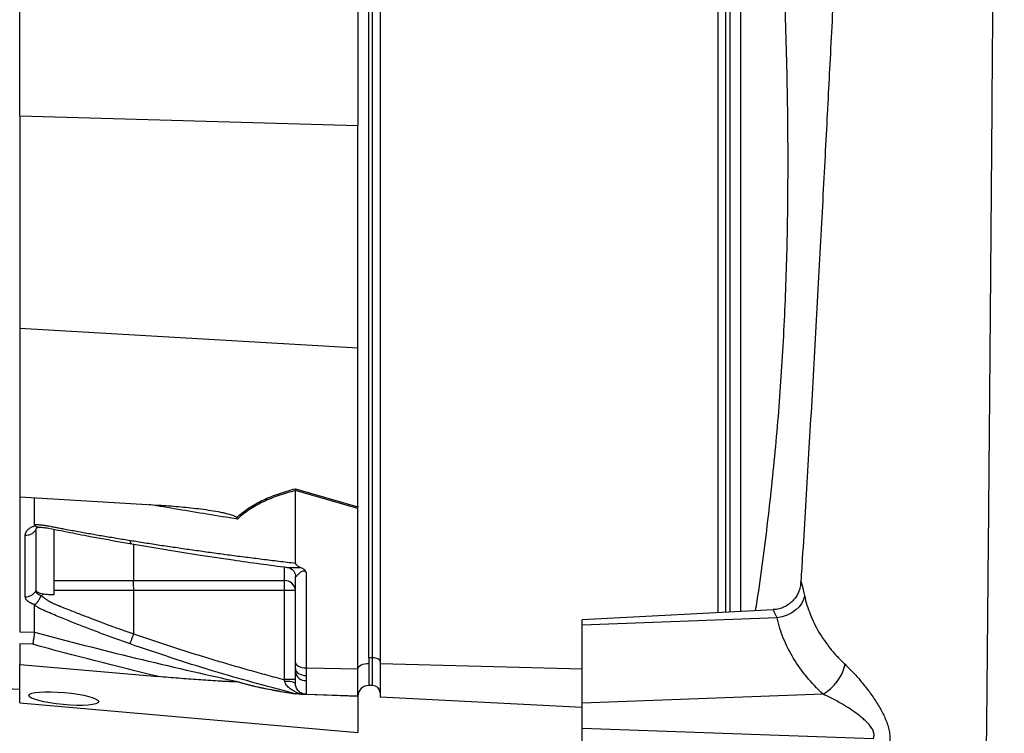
# Model space of a CAD drawing. Header units: millimetres. Extents: x 1108 to 5030, y 1860 to 4202.
# Tile 6 of 16: x 3750 to 4286, y 2362 to 2750. Entities that reach past the tile are written whole.
import ezdxf

# ---------------------------------------------------------------- set-up
doc = ezdxf.new("R2010")
doc.units = ezdxf.units.MM
doc.header["$LTSCALE"] = 2

msp = doc.modelspace()

# ---------------------------------------------------------------- linework, layer by layer
at = {"color": 7, "linetype": 'Continuous', "lineweight": 25}
for p, q in [((3939.92, 2402.98), (3939.92, 2886.98)), ((3941.92, 2402.98), (3941.92, 2886.98)), ((3945.92, 2883.82), (3945.92, 2399.82)), ((4141.92, 2884), (4141.92, 2428.23)), ((4129.92, 2427.6), (4129.92, 2879)), ((3749.92, 2697.99), (3749.92, 2810.78)), ((3933.92, 2798.31), (3933.92, 2692.72)), ((3749.92, 2697.99), (3933.92, 2692.72)), ((3749.92, 2697.99), (3749.92, 2582.49)), ((3933.92, 2571.66), (3933.92, 2692.72)), ((3749.92, 2582.49), (3933.92, 2571.66)), ((3749.92, 2582.49), (3749.92, 2490.61)), ((3933.92, 2485.64), (3933.92, 2571.66)), ((3749.92, 2490.61), (3825.51, 2486.16)), ((3749.92, 2490.61), (3749.92, 2417.26)), ((3899.88, 2495.03), (3933.93, 2485.16)), ((3933.93, 2484.22), (3899.92, 2494.08)), ((3899.92, 2454.59), (3899.92, 2494.05)), ((3757.92, 2475.56), (3757.92, 2490.14)), ((3933.93, 2397.08), (3933.93, 2484.22)), ((3757.92, 2474.87), (3758.19, 2474.96)), ((3768.55, 2472.85), (3768.55, 2437.34)), ((1825.92, 2466.96), (3749.92, 2385.96)), ((3905.72, 2449.65), (3905.72, 2397.58)), ((3811.92, 2445.05), (3893.92, 2445.05)), ((3893.92, 2439.67), (3893.92, 2445.05)), ((3899.92, 2400.57), (3899.92, 2447.22)), ((3893.92, 2439.67), (3811.92, 2439.67)), ((3811.92, 2439.67), (3811.92, 2416.07)), ((3893.92, 2391.15), (3893.92, 2439.67)), ((3899.92, 2439.67), (3893.92, 2439.67)), ((3758.19, 2431.96), (3757.92, 2432.04)), ((4159.76, 2429.16), (4055.92, 2423.72)), ((4161.91, 2424.72), (4055.92, 2420.79)), ((4055.92, 2420.79), (4055.92, 2423.72)), ((3749.92, 2417.26), (3757.92, 2416.99)), ((4055.92, 2378.41), (4055.92, 2420.79)), ((3757.02, 2410.37), (3749.92, 2410.61)), ((3749.92, 2410.61), (3749.92, 2399.41)), ((3749.92, 2399.41), (3825.51, 2392.8)), ((3749.92, 2378.49), (3749.92, 2399.41)), ((3899.92, 2397.23), (3899.92, 2400.57)), ((3939.92, 2402.98), (3939.92, 2399.98)), ((3941.92, 2402.98), (3939.92, 2402.98)), ((3939.92, 2399.98), (3939.92, 2387.98)), ((3941.92, 2387.98), (3941.92, 2402.98)), ((3945.92, 2399.82), (3945.92, 2381.66)), ((3899.92, 2395.12), (3899.92, 2397.23)), ((3899.92, 2389.17), (3899.92, 2395.12)), ((3905.72, 2397.58), (3933.93, 2397.08)), ((3905.72, 2397.58), (3905.72, 2393.35)), ((3933.93, 2382.19), (3933.93, 2397.08)), ((3905.72, 2393.35), (3905.72, 2390.68)), ((3905.72, 2390.68), (3905.72, 2383.17)), ((3898.78, 2383.67), (3899.97, 2383.39)), ((3899.92, 2383.38), (3898.8, 2383.69)), ((3941.92, 2387.98), (3939.92, 2387.98)), ((3749.92, 2378.49), (3933.92, 2362.4)), ((3905.72, 2383.17), (3933.93, 2382.19)), ((3933.92, 2381.98), (3933.92, 2362.4)), ((4055.92, 2375.9), (3945.92, 2381.66)), ((4186.92, 2383.27), (4055.92, 2378.41)), ((4055.92, 2364.55), (4055.92, 2378.41)), ((4214.14, 2358.91), (4055.92, 2364.55)), ((4055.92, 2321.58), (4055.92, 2364.55))]:
    msp.add_line(p, q, dxfattribs=at)
at = {"color": 8, "linetype": 'Continuous', "lineweight": 25}
for p, q in [((4136.32, 2427.93), (4136.32, 2887)), ((4133.92, 2881.98), (4133.92, 2427.81)), ((3893.92, 2445.05), (3893.92, 2452.18)), ((4055.92, 2396.94), (3945.92, 2399.82)), ((3933.93, 2382.09), (3906.03, 2383.06))]:
    msp.add_line(p, q, dxfattribs=at)
at = {"color": 7, "linetype": 'Continuous', "lineweight": 25, "flags": 128}
for points in [[(3768.55, 2445.03), (3769.88, 2445.03), (3778.82, 2445.04), (3781.05, 2445.04), (3781.61, 2445.04), (3781.75, 2445.04), (3805.56, 2445.04), (3811.92, 2445.05)], [(3811.92, 2439.67), (3803.96, 2439.67), (3788.04, 2439.66), (3774.93, 2439.66), (3769.88, 2439.66), (3768.55, 2439.66)], [(4176.83, 2436.88), (4176.35, 2434.8), (4175.38, 2432.77), (4173.95, 2430.84), (4172.1, 2429.08), (4169.9, 2427.54), (4167.41, 2426.27), (4164.72, 2425.32), (4161.91, 2424.72)], [(3899.92, 2400.57), (3900.04, 2400), (3900.36, 2399.45), (3900.89, 2398.94), (3901.61, 2398.49), (3902.48, 2398.12), (3903.48, 2397.83), (3904.58, 2397.65), (3905.72, 2397.58)], [(3933.93, 2397.08), (3934.08, 2397.65), (3934.44, 2398.2), (3935.01, 2398.7), (3935.76, 2399.14), (3936.66, 2399.49), (3937.68, 2399.76), (3938.78, 2399.92), (3939.92, 2399.98)], [(3945.92, 2400.98), (3945.85, 2401.37), (3945.62, 2401.74), (3945.25, 2402.09), (3944.75, 2402.39), (3944.15, 2402.64), (3943.46, 2402.83), (3942.71, 2402.94), (3941.92, 2402.98)], [(3899.92, 2397.23), (3900.04, 2396.49), (3900.36, 2395.77), (3900.89, 2395.11), (3901.61, 2394.53), (3902.48, 2394.05), (3903.48, 2393.68), (3904.58, 2393.44), (3905.72, 2393.35)]]:
    msp.add_lwpolyline(points, dxfattribs=at)
at = {"color": 7, "linetype": 'Continuous', "lineweight": 25}
for centre, radius, start, end in [((3894.22, 2439.34), 5.71, 3.3139, 92.9688), ((4175.38, 2404.26), 23.95, 298.7902, 348.5637), ((3905.19, 2395.99), 5.34, 189.4576, 275.6665), ((3895.53, 2380.18), 10, 63.9401, 97.8241), ((3939.92, 2381.98), 6, 90, 178), ((3941.92, 2383.98), 4, 0, 90), ((3939.92, 2381.98), 6, 178.9569, 180)]:
    msp.add_arc(centre, radius, start, end, dxfattribs=at)
msp.add_ellipse((3939.92, 2482.99), major_axis=(-0.63, 26.49), ratio=0.225259, start_param=1.464851, end_param=1.483057, dxfattribs=at)
msp.add_ellipse((3773.92, 2380.85), major_axis=(19, -1.72), ratio=0.172936, dxfattribs=at)
for points, knots in [([(4270.86, 2002.48), (4271.06, 2008.31), (4271.45, 2020.02), (4272.04, 2047.17), (4272.59, 2078.51), (4273.09, 2112.84), (4273.56, 2148.4), (4274.04, 2190.91), (4274.67, 2241.02), (4275.3, 2299.12), (4275.89, 2357.23), (4276.44, 2413.93), (4276.94, 2468.17), (4277.49, 2528.45), (4278.02, 2594.57), (4278.6, 2666), (4279.13, 2733.18), (4279.62, 2795.41), (4280.07, 2852.37), (4280.57, 2912.54), (4280.98, 2975.81), (4281.45, 3040.37), (4281.87, 3098.08), (4282.27, 3149.12), (4282.64, 3193.97), (4283.02, 3239.2), (4283.47, 3283.54), (4283.93, 3326.72), (4284.36, 3362.67), (4284.76, 3391.77), (4285.09, 3414.68), (4285.42, 3428.16), (4285.5, 3434.46), (4285.51, 3435.5)], [0, 0, 0, 0, 0.0332883, 0.0667428, 0.1003123, 0.1267401, 0.1531891, 0.1796486, 0.2118915, 0.244265, 0.2767296, 0.3022863, 0.3278764, 0.3535065, 0.3845817, 0.4158281, 0.4471739, 0.4718362, 0.496503, 0.5211671, 0.5506714, 0.5803668, 0.610294, 0.6340015, 0.6579015, 0.6820217, 0.7107122, 0.7395486, 0.7683657, 0.790948, 0.8134874, 0.8360529, 0.8406638, 0.8406638, 0.8406638, 0.8406638]), ([(4218.19, 3295.01), (4218.03, 3291.64), (4217.61, 3282.67), (4216.89, 3266.63), (4216.04, 3246.98), (4215.28, 3226.35), (4214.48, 3204.66), (4213.28, 3180.97), (4211.83, 3155.97), (4210.52, 3130.61), (4209.19, 3104.19), (4207.8, 3076.64), (4206.42, 3048.24), (4205.01, 3018.92), (4203.67, 2990.82), (4202.46, 2964.81), (4201.4, 2941.67), (4200.39, 2919.77), (4199.4, 2899.18), (4198.4, 2879.38), (4197.43, 2860.56), (4196.53, 2842.85), (4195.73, 2827), (4194.99, 2812.24), (4194.16, 2795.94), (4193.19, 2776.95), (4192.06, 2754.87), (4190.91, 2732.43), (4189.75, 2709.85), (4188.59, 2687.35), (4187.35, 2663.81), (4186.04, 2639.1), (4184.65, 2613.1), (4183.19, 2586.21), (4181.69, 2559.37), (4180.21, 2533.58), (4178.7, 2507.56), (4177.17, 2482.02), (4175.85, 2460.51), (4175.03, 2447.73), (4174.74, 2443.13)], [0, 0, 0, 0, 0.016875, 0.045023, 0.07428, 0.104478, 0.135017, 0.165719, 0.196769, 0.228233, 0.260054, 0.292257, 0.324852, 0.357778, 0.391058, 0.417699, 0.442996, 0.466647, 0.488561, 0.508802, 0.529562, 0.548301, 0.564998, 0.579843, 0.595113, 0.616726, 0.640188, 0.665497, 0.6885, 0.712802, 0.738454, 0.765573, 0.794217, 0.82417, 0.8553, 0.887802, 0.918076, 0.949395, 0.981799, 1, 1, 1, 1]), ([(3867.93, 2479.37), (3868.95, 2480.32), (3870.03, 2481.23), (3872.27, 2482.97), (3873.44, 2483.81), (3877.07, 2486.2), (3879.65, 2487.62), (3883.72, 2489.55), (3885.11, 2490.16), (3887.95, 2491.31), (3889.4, 2491.85), (3893.79, 2493.36), (3896.81, 2494.25), (3899.88, 2495.03)], [0, 0, 0, 0, 0.125, 0.125, 0.25, 0.25, 0.5, 0.5, 0.625, 0.625, 0.75, 0.75, 1, 1, 1, 1]), ([(3899.92, 2494.05), (3896.87, 2493.29), (3893.87, 2492.42), (3889.5, 2490.92), (3888.07, 2490.39), (3885.25, 2489.25), (3883.87, 2488.65), (3879.85, 2486.73), (3877.32, 2485.31), (3872.6, 2482.17), (3870.41, 2480.43), (3868.4, 2478.53)], [0, 0, 0, 0, 0.25, 0.25, 0.375, 0.375, 0.5, 0.5, 0.75, 0.75, 1, 1, 1, 1]), ([(3825.51, 2486.16), (3829.12, 2485.95), (3832.72, 2485.68), (3839.93, 2485.04), (3843.53, 2484.66), (3848.92, 2483.99), (3850.72, 2483.74), (3854.3, 2483.21), (3856.09, 2482.92), (3858.75, 2482.42), (3859.64, 2482.24), (3861.41, 2481.86), (3862.29, 2481.66), (3864.03, 2481.21), (3864.9, 2480.96), (3866.15, 2480.5), (3866.56, 2480.33), (3867.14, 2480.03), (3867.33, 2479.92), (3867.67, 2479.68), (3867.83, 2479.54), (3867.93, 2479.37)], [0, 0, 0, 0, 0.25, 0.25, 0.5, 0.5, 0.625, 0.625, 0.75, 0.75, 0.8125, 0.8125, 0.875, 0.875, 0.9375, 0.9375, 0.96875, 0.96875, 0.984375, 0.984375, 1, 1, 1, 1]), ([(3752.98, 2469.74), (3752.98, 2469.83), (3752.99, 2470.01), (3753.02, 2470.28), (3753.07, 2470.54), (3753.13, 2470.8), (3753.22, 2471.06), (3753.33, 2471.31), (3753.46, 2471.56), (3753.6, 2471.81), (3753.77, 2472.06), (3754.01, 2472.37), (3754.35, 2472.75), (3754.8, 2473.18), (3755.32, 2473.58), (3755.89, 2473.95), (3756.51, 2474.29), (3757.19, 2474.6), (3757.68, 2474.78), (3757.92, 2474.87)], [0, 0, 0, 0, 0.043919, 0.087472, 0.13073, 0.173768, 0.216664, 0.259492, 0.30233, 0.345255, 0.388344, 0.431671, 0.51489, 0.596546, 0.677156, 0.757259, 0.837405, 0.91814, 1, 1, 1, 1]), ([(3757.92, 2475.56), (3758.13, 2475.56), (3758.55, 2475.57), (3759.18, 2475.55), (3759.81, 2475.53), (3760.45, 2475.49), (3761.09, 2475.45), (3761.73, 2475.39), (3762.38, 2475.32), (3763.03, 2475.23), (3763.88, 2475.11), (3765.04, 2474.91), (3766.76, 2474.58), (3768.87, 2474.18), (3771.29, 2473.72), (3775.32, 2472.95), (3780.96, 2471.91), (3788.16, 2470.62), (3795.4, 2469.37), (3802.67, 2468.14), (3807.55, 2467.34), (3810, 2466.95)], [0, 0, 0, 0, 0.0134228, 0.0267382, 0.0399565, 0.0530881, 0.0661437, 0.0791341, 0.0920702, 0.1049632, 0.1178244, 0.141662, 0.1728313, 0.2170572, 0.2634911, 0.3121266, 0.4491557, 0.58733, 0.7237611, 0.8613131, 1, 1, 1, 1]), ([(3758.19, 2474.96), (3758.17, 2474.99), (3758.11, 2475.05), (3758.04, 2475.15), (3757.99, 2475.24), (3757.95, 2475.35), (3757.93, 2475.45), (3757.93, 2475.53), (3757.92, 2475.56)], [0, 0, 0, 0, 0.160202, 0.321039, 0.484027, 0.650625, 0.822199, 1, 1, 1, 1]), ([(3759.95, 2474.2), (3759.69, 2474.2), (3759.11, 2474.2), (3758.52, 2474.69), (3758.19, 2474.96)], [0, 0, 0, 0, 0.447464, 1, 1, 1, 1]), ([(3752.98, 2469.74), (3753.55, 2469.73), (3754.14, 2469.78), (3755.31, 2470.03), (3755.88, 2470.24), (3756.93, 2470.79), (3757.4, 2471.13), (3758.17, 2471.9), (3758.48, 2472.33), (3758.7, 2472.76)], [0, 0, 0, 0, 0.25, 0.25, 0.5, 0.5, 0.75, 0.75, 1, 1, 1, 1]), ([(3758.7, 2472.76), (3758.7, 2471.33), (3758.7, 2468.32), (3758.7, 2464.05), (3758.7, 2459.64), (3758.7, 2456.73), (3758.7, 2453.72), (3758.7, 2450.89), (3758.7, 2446.85), (3758.7, 2443.16), (3758.7, 2440.68), (3758.7, 2439.53)], [0.7589111, 0.7589111, 0.7589111, 0.7589111, 0.7820302, 0.8131687, 0.8443073, 0.8754458, 0.8754458, 0.9065844, 0.9377229, 0.9688615, 0.9919807, 0.9919807, 0.9919807, 0.9919807]), ([(3758.89, 2439.92), (3758.89, 2444.83), (3758.89, 2450.05), (3758.89, 2461.11), (3758.89, 2466.94), (3758.89, 2473.08)], [0, 0, 0, 0, 0.5, 0.5, 1, 1, 1, 1]), ([(3758.93, 2473.59), (3758.92, 2473.57), (3758.88, 2473.53), (3759.38, 2473.84), (3759.81, 2474.04), (3760.05, 2474.11), (3760.06, 2474.11)], [0, 0, 0, 0, 0.329075, 0.738522, 0.993128, 1, 1, 1, 1]), ([(3759.41, 2474.14), (3760.44, 2474.13), (3762.41, 2474.13), (3766.79, 2473.44), (3772.29, 2472.23), (3778.74, 2470.98), (3791.52, 2468.48), (3802.29, 2466.56), (3810.9, 2465.02)], [0, 0, 0, 0, 0.070619, 0.136083, 0.264009, 0.386701, 0.509381, 1, 1, 1, 1]), ([(3810, 2466.95), (3811.34, 2466.73), (3814.03, 2466.3), (3818.08, 2465.66), (3822.15, 2465.03), (3826.25, 2464.4), (3830.37, 2463.78), (3834.52, 2463.16), (3838.7, 2462.55), (3842.9, 2461.95), (3847.13, 2461.35), (3851.39, 2460.76), (3855.67, 2460.17), (3859.98, 2459.59), (3864.31, 2459.01), (3868.67, 2458.44), (3873.06, 2457.88), (3877.47, 2457.32), (3881.91, 2456.76), (3886.38, 2456.21), (3890.87, 2455.66), (3895.39, 2455.12), (3898.41, 2454.77), (3899.93, 2454.59)], [0, 0, 0, 0, 0.045336, 0.090894, 0.136674, 0.182678, 0.228907, 0.275362, 0.322044, 0.368954, 0.416093, 0.463462, 0.511063, 0.558896, 0.606962, 0.655262, 0.703798, 0.752569, 0.801578, 0.850824, 0.900309, 0.950034, 1, 1, 1, 1]), ([(3810.9, 2465.02), (3822.52, 2463.07), (3840.77, 2460), (3869.02, 2455.78), (3885.67, 2453.57), (3895.55, 2452.26)], [0, 0, 0, 0, 0.416032, 0.653325, 1, 1, 1, 1]), ([(3899.92, 2454.59), (3899.92, 2454.29), (3900.07, 2454.01), (3900.47, 2453.53), (3900.72, 2453.32), (3901.26, 2452.96), (3901.55, 2452.8), (3902.14, 2452.51), (3902.44, 2452.38), (3902.74, 2452.26)], [0, 0, 0, 0, 0.25, 0.25, 0.5, 0.5, 0.75, 0.75, 1, 1, 1, 1]), ([(3894.91, 2452.35), (3894.91, 2452.35), (3894.96, 2452.31), (3895.17, 2452.28), (3895.4, 2452.26), (3895.55, 2452.25)], [0, 0, 0, 0, 0.012098, 0.366126, 1, 1, 1, 1]), ([(3895.7, 2452.17), (3895.94, 2452.13), (3896.54, 2452.04), (3897.85, 2451.38), (3899.06, 2450.17), (3899.77, 2448.7), (3899.96, 2447.54), (3899.92, 2447.17), (3899.91, 2447.13)], [0, 0, 0, 0, 0.137032, 0.338566, 0.56125, 0.79061, 0.980233, 1, 1, 1, 1]), ([(3905.72, 2449.65), (3905.52, 2449.79), (3905.31, 2449.92), (3904.85, 2450.14), (3904.6, 2450.21), (3904.11, 2450.25), (3903.88, 2450.22), (3903.47, 2450.09), (3903.29, 2450), (3902.78, 2449.71), (3902.5, 2449.48), (3901.98, 2449.02), (3901.75, 2448.79), (3901.1, 2448.13), (3900.73, 2447.73), (3900.29, 2447.31), (3900.17, 2447.2), (3900.03, 2447.13), (3899.99, 2447.12), (3899.94, 2447.14), (3899.92, 2447.17), (3899.92, 2447.22)], [0, 0, 0, 0, 0.0625, 0.0625, 0.125, 0.125, 0.1875, 0.1875, 0.25, 0.25, 0.375, 0.375, 0.5, 0.5, 0.75, 0.75, 0.875, 0.875, 0.9375, 0.9375, 1, 1, 1, 1]), ([(3902.74, 2452.26), (3903.07, 2452.13), (3903.39, 2451.98), (3903.97, 2451.62), (3904.25, 2451.42), (3904.75, 2450.96), (3904.98, 2450.72), (3905.38, 2450.2), (3905.55, 2449.92), (3905.72, 2449.65)], [0, 0, 0, 0, 0.25, 0.25, 0.5, 0.5, 0.75, 0.75, 1, 1, 1, 1]), ([(3811.93, 2439.67), (3811.92, 2440.78), (3811.92, 2441.89), (3811.92, 2443.78), (3811.92, 2444.55), (3811.92, 2445.05)], [0, 0, 0, 0, 0.5, 0.5, 1, 1, 1, 1]), ([(4174.77, 2443.58), (4174.76, 2443.47), (4174.75, 2443.24), (4174.63, 2442.3), (4174.34, 2440.91), (4173.76, 2439.11), (4172.78, 2437.07), (4171.34, 2434.97), (4169.45, 2433), (4167.12, 2431.3), (4164.44, 2430.05), (4161.94, 2429.31), (4160.35, 2429.26), (4159.76, 2429.24)], [0, 0, 0, 0, 0.05575, 0.110092, 0.17302, 0.254245, 0.349987, 0.45369, 0.566005, 0.683983, 0.805084, 0.927715, 1, 1, 1, 1]), ([(3752.98, 2436.28), (3753.55, 2436.26), (3754.14, 2436.31), (3755.31, 2436.59), (3755.88, 2436.81), (3756.93, 2437.41), (3757.4, 2437.78), (3758.17, 2438.61), (3758.48, 2439.07), (3758.7, 2439.53)], [0, 0, 0, 0, 0.25, 0.25, 0.5, 0.5, 0.75, 0.75, 1, 1, 1, 1]), ([(3758.7, 2439.53), (3758.7, 2439.47), (3758.7, 2439.36), (3758.72, 2439.2), (3758.76, 2439.03), (3758.82, 2438.86), (3758.9, 2438.7), (3759, 2438.54), (3759.12, 2438.39), (3759.33, 2438.15), (3759.66, 2437.87), (3760.13, 2437.56), (3760.6, 2437.32), (3761.04, 2437.14), (3761.41, 2437.02), (3761.64, 2436.96), (3761.74, 2436.94)], [0, 0, 0, 0, 0.053313, 0.106595, 0.159871, 0.213165, 0.266504, 0.319912, 0.373414, 0.427035, 0.564482, 0.685233, 0.789261, 0.876464, 0.946724, 1, 1, 1, 1]), ([(3762.6, 2437.68), (3762.07, 2437.76), (3761.57, 2437.87), (3760.65, 2438.15), (3760.25, 2438.33), (3759.75, 2438.63), (3759.6, 2438.73), (3759.35, 2438.95), (3759.24, 2439.07), (3759.07, 2439.3), (3759, 2439.43), (3758.91, 2439.67), (3758.89, 2439.8), (3758.89, 2439.92)], [0, 0, 0, 0, 0.25, 0.25, 0.5, 0.5, 0.625, 0.625, 0.75, 0.75, 0.875, 0.875, 1, 1, 1, 1]), ([(3768.55, 2437.34), (3768.05, 2437.34), (3767.54, 2437.34), (3766.54, 2437.35), (3766.04, 2437.37), (3764.54, 2437.45), (3763.55, 2437.54), (3762.6, 2437.68)], [0, 0, 0, 0, 0.25, 0.25, 0.5, 0.5, 1, 1, 1, 1]), ([(3757.92, 2432.04), (3757.79, 2432.09), (3757.52, 2432.17), (3757.14, 2432.31), (3756.77, 2432.45), (3756.42, 2432.6), (3756.08, 2432.76), (3755.76, 2432.92), (3755.45, 2433.09), (3755.16, 2433.26), (3754.89, 2433.44), (3754.63, 2433.62), (3754.39, 2433.81), (3754.16, 2434.01), (3753.89, 2434.27), (3753.59, 2434.61), (3753.32, 2435.01), (3753.13, 2435.43), (3753, 2435.85), (3752.99, 2436.13), (3752.98, 2436.28)], [0, 0, 0, 0, 0.044249, 0.088103, 0.131644, 0.174955, 0.21812, 0.261226, 0.304357, 0.347601, 0.391041, 0.434763, 0.478847, 0.523375, 0.568424, 0.654803, 0.740537, 0.826241, 0.912528, 1, 1, 1, 1]), ([(3757.92, 2431.53), (3757.93, 2431.56), (3757.93, 2431.62), (3757.96, 2431.72), (3758.02, 2431.8), (3758.09, 2431.88), (3758.16, 2431.93), (3758.19, 2431.96)], [0, 0, 0, 0, 0.212576, 0.416535, 0.614103, 0.807726, 1, 1, 1, 1]), ([(3758.19, 2431.96), (3758.25, 2432), (3758.37, 2432.08), (3758.55, 2432.22), (3758.72, 2432.37), (3758.89, 2432.53), (3759.06, 2432.71), (3759.22, 2432.88), (3759.38, 2433.06), (3759.53, 2433.25), (3759.76, 2433.54), (3760.06, 2433.96), (3760.39, 2434.5), (3760.68, 2435.01), (3760.92, 2435.47), (3761.13, 2435.88), (3761.3, 2436.22), (3761.45, 2436.51), (3761.59, 2436.73), (3761.68, 2436.84), (3761.73, 2436.89)], [0, 0, 0, 0, 0.048652, 0.096489, 0.14339, 0.189242, 0.233941, 0.277392, 0.319512, 0.360225, 0.399465, 0.506174, 0.603082, 0.689684, 0.765815, 0.831582, 0.887296, 0.933441, 0.970686, 1, 1, 1, 1]), ([(3761.98, 2436.67), (3762.12, 2436.55), (3762.4, 2436.31), (3762.83, 2435.96), (3763.27, 2435.62), (3763.71, 2435.3), (3764.15, 2434.98), (3764.59, 2434.68), (3765.02, 2434.39), (3765.46, 2434.12), (3765.89, 2433.86), (3766.31, 2433.61), (3766.73, 2433.38), (3767.14, 2433.16), (3767.63, 2432.91), (3768.21, 2432.64), (3768.88, 2432.33), (3769.54, 2432.05), (3770.21, 2431.79), (3770.77, 2431.59), (3771.25, 2431.4), (3771.72, 2431.21), (3772.34, 2430.96), (3773.11, 2430.64), (3774.78, 2429.97), (3777.26, 2428.98), (3780.46, 2427.71), (3783.55, 2426.51), (3787.52, 2424.98), (3792.29, 2423.16), (3797.77, 2421.11), (3802.85, 2419.27), (3807.52, 2417.61), (3810.5, 2416.57), (3811.92, 2416.07)], [0, 0, 0, 0, 0.010662, 0.021198, 0.031594, 0.041839, 0.051919, 0.061821, 0.071533, 0.08104, 0.09033, 0.099392, 0.108213, 0.116783, 0.125091, 0.138719, 0.152205, 0.165558, 0.178786, 0.1919, 0.198167, 0.207477, 0.219813, 0.235151, 0.25346, 0.319418, 0.382864, 0.443812, 0.502275, 0.618272, 0.726011, 0.825493, 0.916782, 1, 1, 1, 1]), ([(4176.83, 2436.88), (4177.2, 2435.15), (4177.65, 2433.45), (4178.69, 2430.06), (4179.28, 2428.38), (4181.25, 2423.41), (4182.82, 2420.19), (4186.5, 2413.95), (4188.6, 2410.92), (4192.15, 2406.53), (4193.4, 2405.08), (4196.03, 2402.25), (4197.42, 2400.86), (4198.86, 2399.51)], [0, 0, 0, 0, 0.125, 0.125, 0.25, 0.25, 0.5, 0.5, 0.75, 0.75, 0.875, 0.875, 1, 1, 1, 1]), ([(3810.01, 2410.57), (3808.63, 2411.06), (3805.88, 2412.03), (3801.78, 2413.52), (3797.71, 2415.01), (3793.66, 2416.53), (3788.43, 2418.51), (3782.03, 2420.99), (3775.72, 2423.51), (3770.69, 2425.56), (3767.71, 2426.8), (3765.6, 2427.69), (3764.39, 2428.21), (3763.36, 2428.67), (3762.35, 2429.14), (3761.3, 2429.66), (3760.16, 2430.26), (3759.03, 2430.88), (3758.29, 2431.31), (3757.92, 2431.53)], [0, 0, 0, 0, 0.077777, 0.1552, 0.232272, 0.308995, 0.385372, 0.530526, 0.674474, 0.747423, 0.819615, 0.846383, 0.869761, 0.889755, 0.906383, 0.929523, 0.9528, 0.976272, 1, 1, 1, 1]), ([(4186.92, 2383.27), (4183.64, 2386.29), (4180.67, 2389.42), (4175.33, 2395.91), (4172.95, 2399.26), (4168.76, 2406.18), (4166.96, 2409.75), (4164.71, 2415.27), (4164.04, 2417.14), (4162.85, 2420.91), (4162.34, 2422.81), (4161.91, 2424.72)], [0, 0, 0, 0, 0.25, 0.25, 0.5, 0.5, 0.75, 0.75, 0.875, 0.875, 1, 1, 1, 1]), ([(3757.92, 2416.99), (3757.9, 2416.74), (3757.87, 2416.38), (3757.76, 2415.48), (3757.69, 2414.94), (3757.57, 2414.04), (3757.52, 2413.73), (3757.43, 2413.08), (3757.38, 2412.75), (3757.28, 2412.07), (3757.23, 2411.73), (3757.13, 2411.05), (3757.08, 2410.71), (3757.02, 2410.37)], [0, 0, 0, 0, 0.25, 0.25, 0.5, 0.5, 0.625, 0.625, 0.75, 0.75, 0.875, 0.875, 1, 1, 1, 1]), ([(3757.92, 2417), (3776.22, 2412.08), (3794.58, 2407.4), (3831.42, 2398.45), (3849.89, 2394.19), (3868.4, 2390.12)], [0, 0, 0, 0, 0.5, 0.5, 1, 1, 1, 1]), ([(3810, 2410.57), (3810.05, 2410.71), (3810.14, 2410.94), (3810.37, 2411.62), (3810.53, 2412.06), (3810.88, 2413.09), (3811.09, 2413.67), (3811.51, 2414.87), (3811.72, 2415.49), (3811.92, 2416.07)], [0, 0, 0, 0, 0.25, 0.25, 0.5, 0.5, 0.75, 0.75, 1, 1, 1, 1]), ([(3811.92, 2416.07), (3813.35, 2415.58), (3816.2, 2414.59), (3820.49, 2413.12), (3824.83, 2411.67), (3829.19, 2410.22), (3833.6, 2408.79), (3838.03, 2407.37), (3842.5, 2405.96), (3847, 2404.56), (3851.54, 2403.17), (3856.12, 2401.79), (3860.72, 2400.42), (3865.36, 2399.06), (3870.04, 2397.71), (3874.75, 2396.38), (3879.49, 2395.05), (3884.27, 2393.74), (3889.09, 2392.43), (3892.31, 2391.58), (3893.92, 2391.15)], [0, 0, 0, 0, 0.0526354, 0.1056085, 0.1589205, 0.2125726, 0.2665659, 0.3209015, 0.3755805, 0.4306039, 0.4859727, 0.541688, 0.5977508, 0.6541621, 0.7109228, 0.7680338, 0.8254961, 0.8833107, 0.9414784, 1, 1, 1, 1]), ([(4198.86, 2399.51), (4199.56, 2398.86), (4200.26, 2398.17), (4201.67, 2396.75), (4202.39, 2396.01), (4204.53, 2393.72), (4205.95, 2392.12), (4208.08, 2389.59), (4208.79, 2388.72), (4210.21, 2386.95), (4210.91, 2386.04), (4212.98, 2383.28), (4214.31, 2381.4), (4216.21, 2378.48), (4216.83, 2377.49), (4218.02, 2375.47), (4218.59, 2374.45), (4219.66, 2372.4), (4220.15, 2371.37), (4221.06, 2369.28), (4221.48, 2368.23), (4222.19, 2366.12), (4222.49, 2365.08), (4222.95, 2363.01), (4223.11, 2361.98), (4223.37, 2358.96), (4223.24, 2357.11), (4222.8, 2355.4)], [0, 0, 0, 0, 0.0625, 0.0625, 0.125, 0.125, 0.25, 0.25, 0.3125, 0.3125, 0.375, 0.375, 0.5, 0.5, 0.5625, 0.5625, 0.625, 0.625, 0.6875, 0.6875, 0.75, 0.75, 0.8125, 0.8125, 0.875, 0.875, 1, 1, 1, 1]), ([(3867.93, 2390.06), (3867.83, 2390.04), (3867.67, 2390.02), (3867.32, 2390), (3867.13, 2389.99), (3866.55, 2389.99), (3866.13, 2389.99), (3864.87, 2390.01), (3864.01, 2390.04), (3862.26, 2390.11), (3861.38, 2390.16), (3859.61, 2390.25), (3858.72, 2390.3), (3856.05, 2390.46), (3854.27, 2390.57), (3850.69, 2390.81), (3848.9, 2390.93), (3843.52, 2391.32), (3839.93, 2391.6), (3832.73, 2392.18), (3829.12, 2392.48), (3825.51, 2392.8)], [0, 0, 0, 0, 0.015625, 0.015625, 0.03125, 0.03125, 0.0625, 0.0625, 0.125, 0.125, 0.1875, 0.1875, 0.25, 0.25, 0.375, 0.375, 0.5, 0.5, 0.75, 0.75, 1, 1, 1, 1]), ([(3899.88, 2383.28), (3896.81, 2383.76), (3893.79, 2384.27), (3889.4, 2385.06), (3887.95, 2385.33), (3885.11, 2385.87), (3883.72, 2386.15), (3879.65, 2387), (3877.07, 2387.59), (3873.44, 2388.5), (3872.27, 2388.81), (3870.03, 2389.43), (3868.95, 2389.75), (3867.93, 2390.06)], [0, 0, 0, 0, 0.25, 0.25, 0.375, 0.375, 0.5, 0.5, 0.75, 0.75, 0.875, 0.875, 1, 1, 1, 1]), ([(3868.4, 2390.12), (3870.41, 2389.48), (3872.6, 2388.87), (3877.32, 2387.67), (3879.85, 2387.09), (3883.87, 2386.25), (3885.25, 2385.97), (3888.07, 2385.42), (3889.5, 2385.16), (3893.87, 2384.37), (3896.87, 2383.86), (3899.92, 2383.38)], [0, 0, 0, 0, 0.25, 0.25, 0.5, 0.5, 0.625, 0.625, 0.75, 0.75, 1, 1, 1, 1]), ([(3899.92, 2391.15), (3899.92, 2391.15), (3899.77, 2391.15), (3899.17, 2391.15), (3898.72, 2391.15), (3897.61, 2391.15), (3896.95, 2391.15), (3895.5, 2391.15), (3894.71, 2391.15), (3893.92, 2391.15)], [0, 0, 0, 0, 0.25, 0.25, 0.5, 0.5, 0.75, 0.75, 1, 1, 1, 1]), ([(3902.74, 2383.28), (3901.81, 2383.58), (3900.92, 2383.94), (3899.22, 2384.77), (3898.41, 2385.23), (3896.89, 2386.3), (3896.17, 2386.9), (3895.24, 2387.96), (3894.96, 2388.34), (3894.48, 2389.16), (3894.28, 2389.61), (3894.17, 2390.09)], [0, 0, 0, 0, 0.25, 0.25, 0.5, 0.5, 0.75, 0.75, 0.875, 0.875, 1, 1, 1, 1]), ([(3905.72, 2383.17), (3905.02, 2383.2), (3904.28, 2383.35), (3902.85, 2383.96), (3902.17, 2384.42), (3901.05, 2385.58), (3900.61, 2386.28), (3900.05, 2387.73), (3899.92, 2388.47), (3899.92, 2389.17)], [0, 0, 0, 0, 0.25, 0.25, 0.5, 0.5, 0.75, 0.75, 1, 1, 1, 1]), ([(3902.74, 2383.28), (3902.13, 2383.3), (3901.54, 2383.32), (3900.74, 2383.35), (3900.48, 2383.36), (3900.18, 2383.37), (3900.09, 2383.37), (3899.97, 2383.37), (3899.93, 2383.38), (3899.92, 2383.38)], [0, 0, 0, 0, 0.5, 0.5, 0.75, 0.75, 0.875, 0.875, 1, 1, 1, 1]), ([(3902.74, 2383.28), (3903.07, 2383.27), (3903.39, 2383.25), (3903.97, 2383.23), (3904.25, 2383.22), (3904.75, 2383.21), (3904.98, 2383.2), (3905.38, 2383.19), (3905.55, 2383.18), (3905.72, 2383.17)], [0, 0, 0, 0, 0.25, 0.25, 0.5, 0.5, 0.75, 0.75, 1, 1, 1, 1]), ([(4214.14, 2358.91), (4214.3, 2359.2), (4214.42, 2359.51), (4214.6, 2360.15), (4214.65, 2360.5), (4214.67, 2361.2), (4214.64, 2361.56), (4214.5, 2362.3), (4214.4, 2362.67), (4214.13, 2363.39), (4213.96, 2363.75), (4213.58, 2364.46), (4213.37, 2364.81), (4212.67, 2365.85), (4212.14, 2366.5), (4211.02, 2367.75), (4210.43, 2368.35), (4209.19, 2369.51), (4208.55, 2370.07), (4206.58, 2371.7), (4205.22, 2372.71), (4202.47, 2374.63), (4201.07, 2375.55), (4198.23, 2377.31), (4196.81, 2378.15), (4193.98, 2379.74), (4192.56, 2380.5), (4189.73, 2381.95), (4188.31, 2382.63), (4186.92, 2383.27)], [0, 0, 0, 0, 0.03125, 0.03125, 0.0625, 0.0625, 0.09375, 0.09375, 0.125, 0.125, 0.15625, 0.15625, 0.1875, 0.1875, 0.25, 0.25, 0.3125, 0.3125, 0.375, 0.375, 0.5, 0.5, 0.625, 0.625, 0.75, 0.75, 0.875, 0.875, 1, 1, 1, 1])]:
    msp.add_open_spline(points, degree=3, knots=knots, dxfattribs=at)
at = {"color": 8, "linetype": 'Continuous', "lineweight": 25}
for points, knots in [([(4150.19, 2428.66), (4150.49, 2430.47), (4153.14, 2446.75), (4157.02, 2477.42), (4161.66, 2520.86), (4164.94, 2564.56), (4167.03, 2608.49), (4167.8, 2646.49), (4167.91, 2678.51), (4167.68, 2704.96), (4167.16, 2730.98), (4166.37, 2756.17), (4165.38, 2781.07), (4164.16, 2807.14), (4162.7, 2835.29), (4161.56, 2854.75), (4160.98, 2864.83)], [0, 0, 0, 0, 0.012581, 0.113331, 0.212302, 0.312736, 0.41439, 0.51433, 0.573616, 0.634087, 0.695752, 0.752076, 0.806905, 0.866501, 0.930866, 1, 1, 1, 1]), ([(3868.4, 2478.53), (3862.89, 2479.4), (3846.84, 2481.95), (3830.85, 2484.68), (3820.34, 2486.47)], [0, 0, 0, 0, 0.3431903, 1, 1, 1, 1]), ([(3759.04, 2473.74), (3758.95, 2473.63), (3758.71, 2473.31), (3758.71, 2472.98), (3758.7, 2472.76)], [0, 0, 0, 0, 0.353912, 1, 1, 1, 1]), ([(3810.91, 2465.1), (3810.84, 2465.09), (3810.57, 2465.05), (3810.22, 2465.66), (3810.08, 2466.52), (3810, 2466.95)], [0, 0, 0, 0, 0.149795, 0.586866, 1, 1, 1, 1]), ([(3811.92, 2464.86), (3811.92, 2463.32), (3811.92, 2456.05), (3811.92, 2449.9), (3811.92, 2445.05)], [0, 0, 0, 0, 0.2108, 1, 1, 1, 1]), ([(3895.55, 2452.25), (3895.96, 2452.19), (3897.3, 2452.02), (3899.66, 2452.23), (3901.75, 2452.29), (3902.58, 2452.26), (3902.74, 2452.26)], [0, 0, 0, 0, 0.216223, 0.703231, 0.941724, 1, 1, 1, 1]), ([(4174.78, 2443.58), (4174.8, 2443.83), (4174.84, 2444.47), (4174.96, 2444.55), (4175.21, 2443.9), (4175.59, 2442.37), (4176.12, 2440.06), (4176.59, 2437.95), (4176.83, 2436.88)], [0, 0, 0, 0, 0.115639, 0.299864, 0.47331, 0.652846, 0.823296, 1, 1, 1, 1]), ([(4161.91, 2424.72), (4161.41, 2425.78), (4160.43, 2427.89), (4159.87, 2429.25), (4159.79, 2429.03), (4159.78, 2428.97)], [0, 0, 0, 0, 0.437008, 0.865599, 1, 1, 1, 1]), ([(3898.8, 2383.69), (3884.05, 2387.63), (3854.16, 2395.63), (3824.85, 2405.55), (3810.01, 2410.57)], [0, 0, 0, 0, 0.493573, 1, 1, 1, 1])]:
    msp.add_open_spline(points, degree=3, knots=knots, dxfattribs=at)
at = {"color": 7, "linetype": 'Continuous', "lineweight": 25}
for points in [[(3899.92, 2494.08), (3899.91, 2494.41), (3899.9, 2494.73), (3899.88, 2495.03)], [(3899.92, 2494.08), (3899.92, 2494.07), (3899.92, 2494.06), (3899.92, 2494.05)], [(3933.93, 2484.22), (3933.93, 2484.56), (3933.93, 2484.87), (3933.93, 2485.16)], [(3867.93, 2479.37), (3868.09, 2479.11), (3868.25, 2478.83), (3868.4, 2478.53)], [(3752.98, 2436.28), (3752.98, 2446.17), (3752.98, 2457.36), (3752.98, 2469.74)], [(3758.89, 2473.08), (3758.83, 2472.97), (3758.76, 2472.87), (3758.7, 2472.76)], [(3758.7, 2439.53), (3758.76, 2439.66), (3758.83, 2439.79), (3758.89, 2439.92)], [(3762.6, 2437.68), (3762.42, 2437.47), (3762.25, 2437.24), (3762.12, 2436.99)], [(3757.92, 2417), (3757.92, 2419.21), (3757.92, 2423.86), (3757.92, 2428.9), (3757.92, 2431.53)], [(3825.51, 2392.8), (3802.59, 2398.29), (3779.75, 2404.13), (3757.02, 2410.37)], [(3867.93, 2390.06), (3868.09, 2390.11), (3868.25, 2390.13), (3868.4, 2390.12)], [(3894.17, 2390.09), (3894.09, 2390.44), (3894.01, 2390.79), (3893.92, 2391.15)]]:
    msp.add_open_spline(points, degree=3, dxfattribs=at)

doc.saveas('drawing.dxf')
